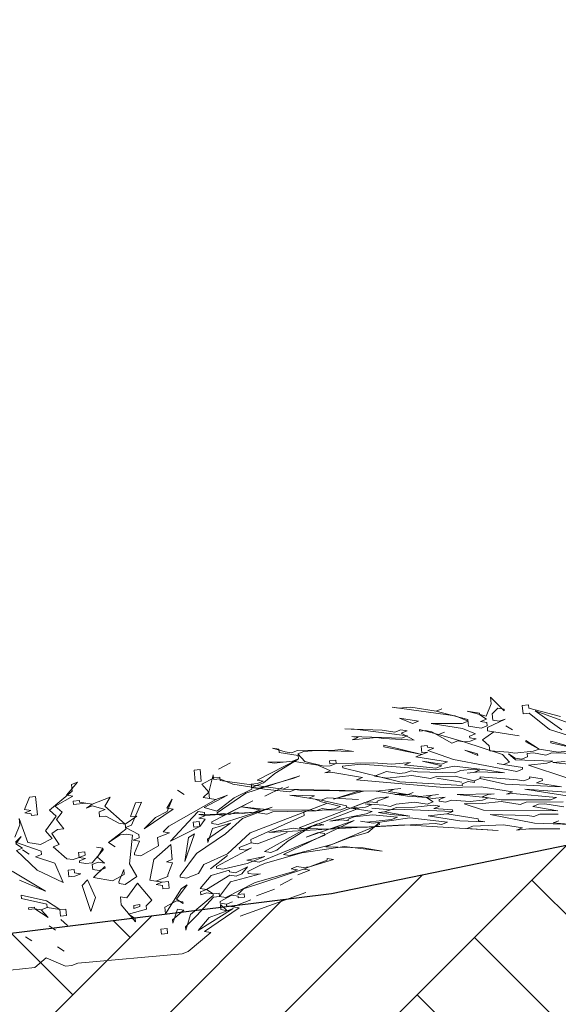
# Model space of a CAD drawing. Header units: millimetres. Extents: x 208545 to 5957542, y -593447 to 257160.
# Tile 12 of 60: x 5930373 to 5931235, y -589835 to -588257. Entities that reach past the tile are written whole.
import ezdxf

# ---------------------------------------------------------------- set-up
doc = ezdxf.new("R2010")
doc.units = ezdxf.units.MM
doc.header["$MEASUREMENT"] = 0
for name, color, linetype, lineweight in [('Opisy - Etykiety_Nr_pióra__1', 7, 'Continuous', 13), ('Sytuacja - Teren_Nr_pióra__1', 7, 'Continuous', 13), ('Sytuacja - Teren_Nr_pióra__21', 7, 'Continuous', 25), ('Wnętrze - Umeblowanie_Nr_pióra__2', 8, 'Continuous', 13)]:
    doc.layers.add(name, color=color, linetype=linetype, lineweight=lineweight)
doc.layers.add('Wnętrze - Umeblowanie', color=7, linetype='Continuous')
doc.dimstyles.new('STYL_AUTOMATYCZNY__3', dxfattribs={"dimtxt": 0.18, "dimasz": 364.8, "dimexe": 0.18, "dimexo": 0.0625, "dimgap": 0, "dimtad": 0, "dimtih": 1, "dimtoh": 1, "dimdec": 4, "dimzin": 0, "dimdsep": 46, "dimcen": 0.09, "dimadec": 0, "dimazin": 0, "dimtfac": 1, "dimtdec": 4, "dimtmove": 0, "dimatfit": 3, "dimldrblk": 'ARROWHEAD_11', "dimfxl": 1, "dimtolj": 1, "dimtzin": 0, "dimarcsym": 0})

# ---------------------------------------------------------------- blocks, each defined once
blk = doc.blocks.new('Krzewy 27[3]_4', base_point=(5930302.9, -589788))
at = {"layer": 'Wnętrze - Umeblowanie_Nr_pióra__2', "color": 8, "linetype": 'Continuous', "lineweight": 13}
for p, q in [((5930752.6, -589475.6), (5930818.6, -589441.9)), ((5930818.6, -589441.9), (5930781.3, -589464.6)), ((5930651.7, -589459.2), (5930661.5, -589458.2)), ((5930661.5, -589458.2), (5930663.4, -589476.8)), ((5930710, -589447.8), (5930691.2, -589457.8)), ((5930691.2, -589457.8), (5930710, -589447.8)), ((5930653.6, -589477.8), (5930651.7, -589459.2)), ((5930664, -589482.1), (5930682.8, -589472.1)), ((5930682.2, -589466.8), (5930675.2, -589494.4)), ((5930682.8, -589472.1), (5930682.2, -589466.8)), ((5930821.4, -589468.4), (5930734.9, -589496.2)), ((5930754, -589488.9), (5930811.8, -589472.1)), ((5930781.3, -589464.6), (5930763, -589479.9)), ((5930811.8, -589472.1), (5930821.4, -589468.4)), ((5930465.1, -589478.6), (5930447.4, -589499.3)), ((5930455.5, -589482.3), (5930465.1, -589478.6)), ((5930456.6, -589492.9), (5930455.5, -589482.3)), ((5930663.4, -589476.8), (5930653.6, -589477.8)), ((5930675.2, -589494.4), (5930664, -589482.1)), ((5930715.8, -589503.6), (5930744.2, -589489.9)), ((5930743.4, -589481.9), (5930753.2, -589480.9)), ((5930744.2, -589489.9), (5930743.4, -589481.9)), ((5930763, -589479.9), (5930743.9, -589487.2)), ((5930743.9, -589487.2), (5930754, -589488.9)), ((5930762.7, -589477.2), (5930752.6, -589475.6)), ((5930753.2, -589480.9), (5930762.7, -589477.2)), ((5930793.6, -589487.4), (5930765.2, -589501.1)), ((5930765.2, -589501.1), (5930793.6, -589487.4)), ((5930380.3, -589522.3), (5930388.2, -589502.7)), ((5930388.2, -589502.7), (5930398, -589501.7)), ((5930398, -589501.7), (5930401, -589530.9)), ((5930420.1, -589523.6), (5930456.6, -589492.9)), ((5930457.5, -589500.9), (5930429.4, -589517.2)), ((5930447.4, -589499.3), (5930457.5, -589500.9)), ((5930488.6, -589513.8), (5930517.2, -589502.7)), ((5930517.2, -589502.7), (5930508.8, -589517)), ((5930616.8, -589505.8), (5930608.4, -589520.1)), ((5930608.9, -589525.4), (5930616.8, -589505.8)), ((5930625.2, -589491.5), (5930635.9, -589498.5)), ((5930635.9, -589498.5), (5930625.2, -589491.5)), ((5930666.2, -589503.4), (5930675.2, -589494.4)), ((5930686.4, -589506.6), (5930666.2, -589503.4)), ((5930705.5, -589499.3), (5930667.8, -589519.3)), ((5930675.2, -589494.4), (5930676.3, -589505)), ((5930676.3, -589505), (5930686.4, -589506.6)), ((5930686.4, -589506.6), (5930705.5, -589499.3)), ((5930688.3, -589525.2), (5930715.8, -589503.6)), ((5930734.9, -589496.2), (5930688.6, -589527.9)), ((5930820.1, -589551.8), (5930944.2, -589504)), ((5930923.2, -589492.8), (5930874.9, -589505.8)), ((5930874.9, -589505.8), (5930913.4, -589493.8)), ((5930913.4, -589493.8), (5930923.2, -589492.8)), ((5930944.2, -589504), (5930963.9, -589502)), ((5930963.9, -589502), (5930944.8, -589509.3)), ((5930973.4, -589498.3), (5930983.2, -589497.3)), ((5930993.3, -589498.9), (5930973.4, -589498.3)), ((5930983.2, -589497.3), (5930993.3, -589498.9)), ((5930993.3, -589498.9), (5931002.9, -589495.2)), ((5931002.9, -589495.2), (5930993.3, -589498.9)), ((5930429.4, -589517.2), (5930440.3, -589526.8)), ((5930458.3, -589508.9), (5930468.1, -589507.8)), ((5930458.8, -589514.2), (5930458.3, -589508.9)), ((5930478.5, -589512.1), (5930458.8, -589514.2)), ((5930468.1, -589507.8), (5930468.4, -589510.5)), ((5930468.4, -589510.5), (5930488.6, -589513.8)), ((5930488.6, -589513.8), (5930478.5, -589512.1)), ((5930479.3, -589520.1), (5930488.6, -589513.8)), ((5930488.8, -589516.4), (5930479.3, -589520.1)), ((5930509.3, -589522.3), (5930488.8, -589516.4)), ((5930508.8, -589517), (5930541.5, -589545.8)), ((5930550.2, -589533.9), (5930557.8, -589511.7)), ((5930567.7, -589510.9), (5930551.6, -589547.5)), ((5930557.8, -589511.7), (5930567.7, -589510.9)), ((5930618.5, -589521.7), (5930572.1, -589553.4)), ((5930608.4, -589520.1), (5930618.5, -589521.7)), ((5930611.4, -589549.3), (5930686.4, -589506.6)), ((5930667.8, -589519.3), (5930688.3, -589525.2)), ((5930746.1, -589508.5), (5930680.1, -589542.2)), ((5930690.5, -589546.5), (5930777, -589518.7)), ((5930699, -589532.2), (5930746.1, -589508.5)), ((5930777, -589518.7), (5930729.2, -589537.1)), ((5930741.6, -589559.9), (5930865.6, -589512.2)), ((5930865.6, -589512.2), (5930827.5, -589526.9)), ((5930916.1, -589520.3), (5930839.8, -589549.7)), ((5930925.1, -589511.3), (5930906, -589518.7)), ((5930906, -589518.7), (5930916.1, -589520.3)), ((5930934.9, -589510.3), (5930925.1, -589511.3)), ((5930945, -589512), (5930934.9, -589510.3)), ((5930944.8, -589509.3), (5930945, -589512)), ((5930372.9, -589547.2), (5930371.8, -589536.6)), ((5930371.8, -589536.6), (5930385.8, -589575.4)), ((5930390.4, -589524), (5930380.3, -589522.3)), ((5930380.8, -589527.6), (5930390.4, -589524)), ((5930390.9, -589529.3), (5930380.8, -589527.6)), ((5930391.2, -589531.9), (5930390.9, -589529.3)), ((5930401, -589530.9), (5930391.2, -589531.9)), ((5930413.6, -589556.4), (5930431, -589533.2)), ((5930431, -589533.2), (5930420.1, -589523.6)), ((5930440.3, -589526.8), (5930431.6, -589538.5)), ((5930499.8, -589526), (5930509.3, -589522.3)), ((5930500.6, -589534), (5930499.8, -589526)), ((5930510.4, -589533), (5930500.6, -589534)), ((5930531.4, -589544.2), (5930510.4, -589533)), ((5930541.5, -589545.8), (5930560.1, -589533.2)), ((5930560.1, -589533.2), (5930550.2, -589533.9)), ((5930572.1, -589553.4), (5930590.1, -589535.4)), ((5930590.1, -589535.4), (5930608.9, -589525.4)), ((5930613.9, -589573.2), (5930649.6, -589534.6)), ((5930649.6, -589534.6), (5930658.6, -589525.6)), ((5930658.6, -589525.6), (5930668.7, -589527.3)), ((5930669.2, -589532.6), (5930659.7, -589536.2)), ((5930659.7, -589536.2), (5930669.8, -589537.9)), ((5930669.8, -589537.9), (5930661.1, -589549.5)), ((5930668.7, -589527.3), (5930669.2, -589532.6)), ((5930688.6, -589527.9), (5930688.9, -589530.5)), ((5930688.9, -589530.5), (5930699, -589532.2)), ((5930729.2, -589537.1), (5930702, -589561.4)), ((5930828, -589532.2), (5930742.7, -589570.6)), ((5930827.5, -589526.9), (5930828, -589532.2)), ((5930365, -589566.9), (5930372.9, -589547.2)), ((5930431.6, -589538.5), (5930443.1, -589553.4)), ((5930443.1, -589553.4), (5930433.2, -589554.4)), ((5930541.5, -589545.8), (5930531.4, -589544.2)), ((5930542.4, -589553.8), (5930541.5, -589545.8)), ((5930551.6, -589547.5), (5930542.1, -589551.1)), ((5930542.1, -589551.1), (5930563.1, -589562.4)), ((5930602.4, -589558.3), (5930611.4, -589549.3)), ((5930661.1, -589549.5), (5930613.9, -589573.2)), ((5930650.4, -589542.6), (5930660.2, -589541.6)), ((5930651.2, -589550.5), (5930650.4, -589542.6)), ((5930661.1, -589549.5), (5930651.2, -589550.5)), ((5930660.2, -589541.6), (5930661.1, -589549.5)), ((5930710.2, -589544.4), (5930673.1, -589569.7)), ((5930673.6, -589575.1), (5930681.2, -589552.8)), ((5930680.1, -589542.2), (5930680.4, -589544.8)), ((5930680.4, -589544.8), (5930690.5, -589546.5)), ((5930681.2, -589552.8), (5930710.2, -589544.4)), ((5930764.5, -589589.8), (5930830.2, -589553.4)), ((5930908.2, -589539.9), (5930794.8, -589594.7)), ((5930839.8, -589549.7), (5930802.4, -589572.4)), ((5930830.2, -589553.4), (5930820.1, -589551.8)), ((5930831.6, -589566.7), (5930908.2, -589539.9)), ((5930872.5, -589578.5), (5930948.6, -589546.5)), ((5930948.4, -589543.8), (5930930.1, -589559.1)), ((5930948.6, -589546.5), (5930948.4, -589543.8)), ((5930374.9, -589565.8), (5930365.9, -589574.8)), ((5930366.1, -589577.5), (5930374.9, -589565.8)), ((5930406, -589578.7), (5930424.8, -589568.7)), ((5930424.8, -589568.7), (5930413.6, -589556.4)), ((5930433.2, -589554.4), (5930424, -589560.7)), ((5930424, -589560.7), (5930435.7, -589578.3)), ((5930514.8, -589575.5), (5930542.4, -589553.8)), ((5930533.4, -589562.8), (5930514.8, -589575.5)), ((5930543.2, -589561.8), (5930533.4, -589562.8)), ((5930553.3, -589563.4), (5930543.2, -589561.8)), ((5930548.2, -589609.6), (5930553.3, -589563.4)), ((5930563.7, -589567.7), (5930554.1, -589571.4)), ((5930563.1, -589562.4), (5930563.7, -589567.7)), ((5930593.4, -589567.3), (5930612.5, -589559.9)), ((5930594.8, -589580.6), (5930593.4, -589567.3)), ((5930612.5, -589559.9), (5930602.4, -589558.3)), ((5930652.3, -589561.2), (5930637.1, -589605.7)), ((5930637.1, -589605.7), (5930643.1, -589567.5)), ((5930643.1, -589567.5), (5930652.3, -589561.2)), ((5930702, -589561.4), (5930655.6, -589593)), ((5930705.3, -589593.2), (5930741.6, -589559.9)), ((5930753.3, -589577.5), (5930801, -589559.1)), ((5930801, -589559.1), (5930753.3, -589577.5)), ((5930756.3, -589606.7), (5930861.1, -589563.6)), ((5930850.7, -589559.3), (5930831.6, -589566.7)), ((5930860.8, -589561), (5930850.7, -589559.3)), ((5930861.1, -589563.6), (5930860.8, -589561)), ((5930901.2, -589567.5), (5930863, -589582.2)), ((5930930.1, -589559.1), (5930901.2, -589567.5)), ((5930365.9, -589574.8), (5930407.1, -589589.3)), ((5930376.8, -589584.4), (5930366.1, -589577.5)), ((5930367.2, -589588.1), (5930376.8, -589584.4)), ((5930385.8, -589575.4), (5930406, -589578.7)), ((5930435.7, -589578.3), (5930426.2, -589582)), ((5930426.2, -589582), (5930448, -589601.2)), ((5930505.8, -589584.4), (5930495.7, -589582.8)), ((5930495.7, -589582.8), (5930505.8, -589584.4)), ((5930505.8, -589584.4), (5930497.4, -589598.7)), ((5930506.1, -589587.1), (5930505.8, -589584.4)), ((5930514.8, -589575.5), (5930525.5, -589582.4)), ((5930525.5, -589582.4), (5930514.8, -589575.5)), ((5930554.1, -589571.4), (5930564.2, -589573)), ((5930564.2, -589573), (5930556.3, -589592.6)), ((5930566.7, -589596.9), (5930594.8, -589580.6)), ((5930587.2, -589602.8), (5930614.4, -589578.5)), ((5930614.4, -589578.5), (5930616.9, -589602.4)), ((5930673.1, -589569.7), (5930673.6, -589575.1)), ((5930744, -589583.8), (5930687.6, -589613.9)), ((5930743.2, -589575.9), (5930724.1, -589583.2)), ((5930724.1, -589583.2), (5930724.4, -589585.9)), ((5930734.5, -589587.5), (5930744, -589583.8)), ((5930742.7, -589570.6), (5930743.2, -589575.9)), ((5930743.2, -589575.9), (5930753.3, -589577.5)), ((5930753.3, -589577.5), (5930743.2, -589575.9)), ((5930802.4, -589572.4), (5930784.1, -589587.7)), ((5930804.9, -589596.3), (5930872.5, -589578.5)), ((5930892.7, -589581.8), (5930824.3, -589591.6)), ((5930863, -589582.2), (5930922.7, -589584.1)), ((5930953, -589589), (5930892.7, -589581.8)), ((5930922.7, -589584.1), (5930953, -589589)), ((5930400.3, -589619.6), (5930367.2, -589588.1)), ((5930387.7, -589594), (5930377.1, -589587.1)), ((5930377.1, -589587.1), (5930387.7, -589594)), ((5930407.6, -589594.6), (5930398.1, -589598.3)), ((5930398.1, -589598.3), (5930428.9, -589608.5)), ((5930407.1, -589589.3), (5930407.6, -589594.6)), ((5930458.1, -589602.8), (5930467.7, -589599.1)), ((5930466.8, -589591.2), (5930476.7, -589590.2)), ((5930467.7, -589599.1), (5930466.8, -589591.2)), ((5930477.2, -589595.5), (5930467.7, -589599.1)), ((5930467.7, -589599.1), (5930477.8, -589600.8)), ((5930477.8, -589600.8), (5930468.2, -589604.5)), ((5930476.7, -589590.2), (5930477.2, -589595.5)), ((5930488.4, -589607.7), (5930506.1, -589587.1)), ((5930497.4, -589598.7), (5930508.3, -589608.3)), ((5930556.3, -589592.6), (5930556.6, -589595.3)), ((5930556.6, -589595.3), (5930566.7, -589596.9)), ((5930655.6, -589593), (5930629.5, -589628)), ((5930667.4, -589610.6), (5930705.3, -589593.2)), ((5930705.6, -589595.9), (5930678, -589617.5)), ((5930678, -589617.5), (5930705.6, -589595.9)), ((5930724.4, -589585.9), (5930734.5, -589587.5)), ((5930736.1, -589603.5), (5930765.3, -589597.7)), ((5930765.3, -589597.7), (5930746.2, -589605.1)), ((5930774.6, -589591.4), (5930764.5, -589589.8)), ((5930824.3, -589591.6), (5930766.4, -589608.4)), ((5930784.1, -589587.7), (5930774.6, -589591.4)), ((5930794.8, -589594.7), (5930804.9, -589596.3)), ((5930865.2, -589603.5), (5930864.9, -589600.8)), ((5930864.9, -589600.8), (5930875, -589602.4)), ((5930428.9, -589608.5), (5930442.1, -589639.4)), ((5930448, -589601.2), (5930458.1, -589602.8)), ((5930468.2, -589604.5), (5930468.5, -589607.1)), ((5930468.5, -589607.1), (5930478.6, -589608.7)), ((5930478.6, -589608.7), (5930488.4, -589607.7)), ((5930498.2, -589606.7), (5930488.7, -589610.4)), ((5930488.7, -589610.4), (5930489.5, -589618.3)), ((5930508.9, -589613.6), (5930490.9, -589631.6)), ((5930508.3, -589608.3), (5930498.2, -589606.7)), ((5930499.6, -589620), (5930509.2, -589616.3)), ((5930509.2, -589616.3), (5930508.9, -589613.6)), ((5930560.2, -589629.8), (5930548.2, -589609.6)), ((5930580.7, -589635.7), (5930587.2, -589602.8)), ((5930616.9, -589602.4), (5930607.4, -589606.1)), ((5930607.4, -589606.1), (5930617.5, -589607.7)), ((5930617.5, -589607.7), (5930609.6, -589627.3)), ((5930659, -589624.9), (5930667.4, -589610.6)), ((5930687.6, -589613.9), (5930687.9, -589616.5)), ((5930687.9, -589616.5), (5930698, -589618.2)), ((5930698, -589618.2), (5930736.7, -589608.8)), ((5930718.4, -589624.1), (5930737.3, -589614.1)), ((5930737.3, -589614.1), (5930728.5, -589625.7)), ((5930746.2, -589605.1), (5930736.1, -589603.5)), ((5930736.7, -589608.8), (5930746.2, -589605.1)), ((5930756.9, -589612), (5930738.1, -589622)), ((5930746.2, -589605.1), (5930756.3, -589606.7)), ((5930766.4, -589608.4), (5930756.9, -589612)), ((5930807.1, -589617.6), (5930816.6, -589613.9)), ((5930816.6, -589613.9), (5930826.7, -589615.5)), ((5930826.7, -589615.5), (5930836.6, -589614.5)), ((5930836.6, -589614.5), (5930827, -589618.2)), ((5930875, -589602.4), (5930836.6, -589614.5)), ((5930836.6, -589614.5), (5930865.2, -589603.5)), ((5930360.7, -589621), (5930413.7, -589653.1)), ((5930442.1, -589639.4), (5930400.3, -589619.6)), ((5930450, -589619.8), (5930459.8, -589618.8)), ((5930451.1, -589630.4), (5930450, -589619.8)), ((5930460.9, -589629.4), (5930451.1, -589630.4)), ((5930459.8, -589618.8), (5930460.3, -589624.1)), ((5930460.3, -589624.1), (5930470.4, -589625.7)), ((5930470.4, -589625.7), (5930460.9, -589629.4)), ((5930489.5, -589618.3), (5930499.6, -589620)), ((5930490.9, -589631.6), (5930521.2, -589636.5)), ((5930521.2, -589636.5), (5930540, -589626.5)), ((5930539.2, -589618.6), (5930531.3, -589638.2)), ((5930540, -589626.5), (5930539.2, -589618.6)), ((5930541.7, -589642.5), (5930560.2, -589629.8)), ((5930609.9, -589630), (5930590.8, -589637.4)), ((5930609.6, -589627.3), (5930609.9, -589630)), ((5930629.5, -589628), (5930629.8, -589630.6)), ((5930629.8, -589630.6), (5930639.9, -589632.3)), ((5930639.9, -589632.3), (5930659, -589624.9)), ((5930661.4, -589648.8), (5930679.2, -589628.2)), ((5930708.9, -589627.8), (5930671.5, -589650.4)), ((5930679.2, -589628.2), (5930708.1, -589619.8)), ((5930708.1, -589619.8), (5930708.3, -589622.5)), ((5930708.3, -589622.5), (5930718.4, -589624.1)), ((5930719, -589629.4), (5930708.9, -589627.8)), ((5930758.3, -589625.3), (5930710, -589638.4)), ((5930728.5, -589625.7), (5930719, -589629.4)), ((5930827, -589618.2), (5930731, -589649.6)), ((5930738.1, -589622), (5930738.4, -589624.7)), ((5930738.4, -589624.7), (5930748.5, -589626.3)), ((5930748.5, -589626.3), (5930758.3, -589625.3)), ((5930749.8, -589639.6), (5930807.7, -589622.9)), ((5930817.2, -589619.2), (5930807.1, -589617.6)), ((5930807.7, -589622.9), (5930817.2, -589619.2)), ((5930837.1, -589619.8), (5930818, -589627.2)), ((5930818, -589627.2), (5930837.1, -589619.8)), ((5930827, -589618.2), (5930837.1, -589619.8)), ((5930837.1, -589619.8), (5930827, -589618.2)), ((5930413.7, -589653.1), (5930372.2, -589635.9)), ((5930472.4, -589644.3), (5930481.3, -589635.3)), ((5930486.6, -589685.8), (5930472.4, -589644.3)), ((5930481.3, -589635.3), (5930494.2, -589663.5)), ((5930531.3, -589638.2), (5930531.6, -589640.8)), ((5930531.6, -589640.8), (5930541.7, -589642.5)), ((5930543.9, -589663.7), (5930561.3, -589640.4)), ((5930561.3, -589640.4), (5930584, -589667.6)), ((5930600.9, -589639), (5930580.7, -589635.7)), ((5930590.8, -589637.4), (5930600.9, -589639)), ((5930591.3, -589642.7), (5930600.9, -589639)), ((5930601.4, -589644.3), (5930591.3, -589642.7)), ((5930600.9, -589639), (5930610.7, -589638)), ((5930602, -589649.6), (5930601.4, -589644.3)), ((5930610.7, -589638), (5930611.8, -589648.6)), ((5930641, -589642.9), (5930623.5, -589666.2)), ((5930631.7, -589649.2), (5930641, -589642.9)), ((5930710, -589638.4), (5930692.6, -589661.7)), ((5930702.7, -589663.3), (5930749.8, -589639.6)), ((5930808.8, -589633.5), (5930789.9, -589643.5)), ((5930789.9, -589643.5), (5930808.8, -589633.5)), ((5930375.2, -589665.1), (5930374.7, -589659.8)), ((5930374.7, -589659.8), (5930415.4, -589669)), ((5930494.2, -589663.5), (5930486.6, -589685.8)), ((5930535.1, -589675.3), (5930533.8, -589662.1)), ((5930533.8, -589662.1), (5930543.9, -589663.7)), ((5930611.8, -589648.6), (5930602, -589649.6)), ((5930606.1, -589689.4), (5930631.7, -589649.2)), ((5930645.9, -589690.7), (5930682.5, -589660)), ((5930682.7, -589662.7), (5930656, -589692.3)), ((5930671.5, -589650.4), (5930661.4, -589648.8)), ((5930662, -589654.1), (5930671.5, -589650.4)), ((5930662.5, -589659.4), (5930662, -589654.1)), ((5930672.1, -589655.7), (5930662.5, -589659.4)), ((5930671.5, -589650.4), (5930682.2, -589657.4)), ((5930682.2, -589657.4), (5930672.1, -589655.7)), ((5930682.2, -589657.4), (5930692, -589656.4)), ((5930682.5, -589660), (5930682.2, -589657.4)), ((5930692.6, -589661.7), (5930682.7, -589662.7)), ((5930692, -589656.4), (5930692.6, -589661.7)), ((5930692.6, -589661.7), (5930702.7, -589663.3)), ((5930712.2, -589659.6), (5930693.4, -589669.6)), ((5930722.3, -589661.3), (5930712.2, -589659.6)), ((5930731, -589649.6), (5930722, -589658.6)), ((5930722, -589658.6), (5930731.8, -589657.6)), ((5930722.6, -589663.9), (5930722.3, -589661.3)), ((5930732.4, -589662.9), (5930722.6, -589663.9)), ((5930830.9, -589655.4), (5930725.6, -589693.1)), ((5930725.6, -589693.1), (5930830.9, -589655.4)), ((5930731.8, -589657.6), (5930732.4, -589662.9)), ((5930780.7, -589649.8), (5930752, -589660.9)), ((5930752, -589660.9), (5930780.7, -589649.8)), ((5930415.9, -589674.3), (5930375.2, -589665.1)), ((5930386.7, -589680), (5930396.5, -589679)), ((5930396.5, -589679), (5930396.8, -589681.7)), ((5930416.5, -589679.6), (5930406.9, -589683.3)), ((5930406.9, -589683.3), (5930416.5, -589679.6)), ((5930415.4, -589669), (5930436.7, -589682.9)), ((5930416.5, -589679.6), (5930415.9, -589674.3)), ((5930436.7, -589682.9), (5930416.5, -589679.6)), ((5930557.8, -589702.5), (5930535.1, -589675.3)), ((5930555.1, -589676), (5930564.9, -589674.9)), ((5930555.6, -589681.3), (5930555.1, -589676)), ((5930565.2, -589677.6), (5930555.6, -589681.3)), ((5930564.9, -589674.9), (5930565.2, -589677.6)), ((5930584, -589667.6), (5930575, -589676.6)), ((5930575, -589676.6), (5930575.5, -589681.9)), ((5930623.8, -589668.8), (5930605, -589678.8)), ((5930605, -589678.8), (5930606.1, -589689.4)), ((5930623.5, -589666.2), (5930634.2, -589673.1)), ((5930633.9, -589670.4), (5930623.8, -589668.8)), ((5930634.2, -589673.1), (5930633.9, -589670.4)), ((5930724.2, -589679.9), (5930668.6, -589717.8)), ((5930693.4, -589669.6), (5930693.7, -589672.3)), ((5930693.7, -589672.3), (5930703.8, -589673.9)), ((5930704.9, -589684.6), (5930693.9, -589674.9)), ((5930693.9, -589674.9), (5930694.8, -589682.9)), ((5930703.8, -589673.9), (5930713.3, -589670.3)), ((5930713.3, -589670.3), (5930703.8, -589673.9)), ((5930703.8, -589673.9), (5930704, -589676.6)), ((5930704, -589676.6), (5930714.1, -589678.2)), ((5930714.1, -589678.2), (5930742.8, -589667.2)), ((5930742.8, -589667.2), (5930714.1, -589678.2)), ((5930714.1, -589678.2), (5930724.2, -589679.9)), ((5930387, -589682.7), (5930386.7, -589680)), ((5930396.8, -589681.7), (5930387, -589682.7)), ((5930418.1, -589695.6), (5930396.8, -589681.7)), ((5930396.8, -589681.7), (5930406.9, -589683.3)), ((5930406.9, -589683.3), (5930418.1, -589695.6)), ((5930436.7, -589682.9), (5930446.5, -589681.9)), ((5930437.8, -589693.5), (5930436.7, -589682.9)), ((5930447.6, -589692.5), (5930437.8, -589693.5)), ((5930446.5, -589681.9), (5930447.6, -589692.5)), ((5930575.5, -589681.9), (5930546.6, -589690.3)), ((5930546.6, -589690.3), (5930557.3, -589697.2)), ((5930635.3, -589683.7), (5930617, -589699)), ((5930617.6, -589704.4), (5930625.2, -589682.1)), ((5930625.2, -589682.1), (5930635.3, -589683.7)), ((5930656, -589692.3), (5930638, -589710.3)), ((5930638.6, -589715.6), (5930645.9, -589690.7)), ((5930714.4, -589680.9), (5930658.5, -589716.2)), ((5930658.5, -589716.2), (5930676.2, -589695.6)), ((5930676.2, -589695.6), (5930704.9, -589684.6)), ((5930694.8, -589682.9), (5930704.9, -589684.6)), ((5930704.9, -589684.6), (5930714.4, -589680.9)), ((5930419.5, -589708.8), (5930430.1, -589715.8)), ((5930430.1, -589715.8), (5930419.5, -589708.8)), ((5930438.3, -589698.8), (5930449.2, -589708.4)), ((5930449.2, -589708.4), (5930438.3, -589698.8)), ((5930557.3, -589697.2), (5930557.8, -589702.5)), ((5930617, -589699), (5930617.6, -589704.4)), ((5930638, -589710.3), (5930638.6, -589715.6)), ((5930392.2, -589733.1), (5930381.6, -589726.2)), ((5930381.6, -589726.2), (5930392.2, -589733.1)), ((5930598.8, -589714.4), (5930608.6, -589713.3)), ((5930599.6, -589722.3), (5930598.8, -589714.4)), ((5930609.4, -589721.3), (5930599.6, -589722.3)), ((5930608.6, -589713.3), (5930609.4, -589721.3)), ((5930678.7, -589719.5), (5930642.2, -589750.1)), ((5930668.6, -589717.8), (5930678.7, -589719.5)), ((5930432.9, -589742.3), (5930443.6, -589749.3)), ((5930443.6, -589749.3), (5930432.9, -589742.3)), ((5930632.6, -589753.8), (5930465.4, -589768.5)), ((5930642.2, -589750.1), (5930632.6, -589753.8)), ((5930414.9, -589760.3), (5930396.7, -589775.6)), ((5930446, -589773.2), (5930414.9, -589760.3)), ((5930455.9, -589772.2), (5930446, -589773.2)), ((5930465.4, -589768.5), (5930455.9, -589772.2)), ((5930396.7, -589775.6), (5930357.4, -589779.7))]:
    blk.add_line(p, q, dxfattribs=at)
blk = doc.blocks.new('Krzewy 27[5]_4', base_point=(5931367.1, -589612.5))
at = {"layer": 'Wnętrze - Umeblowanie_Nr_pióra__2', "color": 8, "linetype": 'Continuous', "lineweight": 13}
for p, q in [((5931127.4, -589352.9), (5931126.3, -589342.3)), ((5931126.3, -589342.3), (5931148.4, -589364.2)), ((5931069.9, -589372.3), (5930969.2, -589358.7)), ((5930969.2, -589358.7), (5930979.3, -589360.3)), ((5930979.3, -589360.3), (5930998.9, -589358.2)), ((5930998.9, -589358.2), (5931039.3, -589364.8)), ((5931039.3, -589364.8), (5931048.8, -589361.1)), ((5931048.8, -589361.1), (5931039.3, -589364.8)), ((5931119.5, -589372.6), (5931127.4, -589352.9)), ((5931138.1, -589359.9), (5931129.1, -589368.9)), ((5931148.2, -589361.5), (5931138.1, -589359.9)), ((5931148.4, -589364.2), (5931148.2, -589361.5)), ((5931177.4, -589355.8), (5931187.2, -589354.8)), ((5931178.7, -589369.1), (5931177.4, -589355.8)), ((5931187.2, -589354.8), (5931187.7, -589360.1)), ((5931187.7, -589360.1), (5931238.8, -589373.6)), ((5931241, -589394.8), (5931198.1, -589364.4)), ((5931198.1, -589364.4), (5931301.3, -589402)), ((5931001.7, -589384.8), (5930980.9, -589376.2)), ((5930980.9, -589376.2), (5931011.2, -589381.1)), ((5931039.3, -589364.8), (5931090.3, -589378.3)), ((5931090.6, -589380.9), (5931069.9, -589372.3)), ((5931109.2, -589368.3), (5931089, -589365)), ((5931089, -589365), (5931119.5, -589372.6)), ((5931090.3, -589378.3), (5931091.4, -589388.9)), ((5931109.4, -589370.9), (5931109.2, -589368.3)), ((5931120.1, -589377.9), (5931109.4, -589370.9)), ((5931110.5, -589381.5), (5931120.1, -589377.9)), ((5931149.8, -589377.5), (5931121.5, -589391.1)), ((5931129.1, -589368.9), (5931130.2, -589379.5)), ((5931130.2, -589379.5), (5931140.3, -589381.1)), ((5931140.3, -589381.1), (5931149.8, -589377.5)), ((5931188.6, -589368.1), (5931178.7, -589369.1)), ((5931221.1, -589394.2), (5931188.6, -589368.1)), ((5930913.3, -589394), (5930893.4, -589393.4)), ((5930893.4, -589393.4), (5930953.1, -589395.2)), ((5930993.8, -589404.4), (5930913.3, -589394)), ((5930953.1, -589395.2), (5930973.3, -589398.5)), ((5930973.3, -589398.5), (5930982.9, -589394.8)), ((5930982.9, -589394.8), (5930993, -589396.4)), ((5931011.2, -589381.1), (5931001.7, -589384.8)), ((5931012.9, -589397.1), (5931012.6, -589394.4)), ((5931012.6, -589394.4), (5931043.2, -589402)), ((5931081.9, -589392.6), (5931031.4, -589384.4)), ((5931031.4, -589384.4), (5931081.1, -589384.6)), ((5931081.1, -589384.6), (5931090.6, -589380.9)), ((5931102.6, -589401.2), (5931081.9, -589392.6)), ((5931091.4, -589388.9), (5931111.6, -589392.2)), ((5931120.6, -589383.2), (5931110.5, -589381.5)), ((5931111.6, -589392.2), (5931121.2, -589388.5)), ((5931121.2, -589388.5), (5931120.6, -589383.2)), ((5931121.5, -589391.1), (5931122, -589396.5)), ((5931150.9, -589388.1), (5931161.6, -589395)), ((5931161.6, -589395), (5931150.9, -589388.1)), ((5931272.4, -589410.4), (5931221.1, -589394.2)), ((5930914.7, -589407.3), (5930904.6, -589405.6)), ((5930904.6, -589405.6), (5930984.2, -589408.1)), ((5930944.4, -589406.9), (5930905.1, -589410.9)), ((5930905.1, -589410.9), (5930914.7, -589407.3)), ((5930954.5, -589408.5), (5930944.4, -589406.9)), ((5931004.4, -589411.4), (5930954.5, -589408.5)), ((5930993, -589396.4), (5930983.4, -589400.1)), ((5930983.4, -589400.1), (5931004.4, -589411.4)), ((5930984.2, -589408.1), (5930993.8, -589404.4)), ((5931022.7, -589396), (5931012.9, -589397.1)), ((5931032.8, -589397.7), (5931022.7, -589396)), ((5931064.5, -589415.9), (5931032.8, -589397.7)), ((5931043.2, -589402), (5931052.7, -589398.3)), ((5931052.7, -589398.3), (5931043.2, -589402)), ((5931043.2, -589402), (5931084.1, -589413.8)), ((5931093.1, -589404.8), (5931102.6, -589401.2)), ((5931093.4, -589407.5), (5931093.1, -589404.8)), ((5931103.5, -589409.1), (5931093.4, -589407.5)), ((5931093.9, -589412.8), (5931103.5, -589409.1)), ((5931132.1, -589398.1), (5931113.6, -589410.8)), ((5931113.6, -589410.8), (5931124.5, -589420.4)), ((5931122, -589396.5), (5931172.5, -589404.6)), ((5931172.5, -589404.6), (5931132.1, -589398.1)), ((5931183.4, -589414.2), (5931183.1, -589411.6)), ((5931183.1, -589411.6), (5931204.4, -589425.5)), ((5930787.5, -589425.8), (5930777.4, -589424.2)), ((5930777.4, -589424.2), (5930797.9, -589430.1)), ((5930788.1, -589431.2), (5930787.5, -589425.8)), ((5930817.6, -589428.1), (5930877, -589427.3)), ((5930877, -589427.3), (5930886.9, -589426.3)), ((5930886.9, -589426.3), (5930907, -589429.5)), ((5930955.9, -589421.8), (5930955.6, -589419.1)), ((5930955.6, -589419.1), (5931016.7, -589434.2)), ((5931016.7, -589434.2), (5930955.9, -589421.8)), ((5931015.4, -589421), (5931025.2, -589419.9)), ((5931016.5, -589431.6), (5931015.4, -589421)), ((5931025.2, -589419.9), (5931025.5, -589422.6)), ((5931025.5, -589422.6), (5931035.6, -589424.2)), ((5931035.6, -589424.2), (5931026, -589427.9)), ((5931074, -589412.2), (5931064.5, -589415.9)), ((5931084.1, -589413.8), (5931074, -589412.2)), ((5931084.1, -589413.8), (5931093.9, -589412.8)), ((5931145.8, -589434.2), (5931084.1, -589413.8)), ((5931106.2, -589435.7), (5931085.5, -589427.1)), ((5931085.5, -589427.1), (5931106, -589433)), ((5931124.5, -589420.4), (5931125.3, -589428.3)), ((5931204.4, -589425.5), (5931183.4, -589414.2)), ((5931194.9, -589429.1), (5931204.4, -589425.5)), ((5931204.4, -589425.5), (5931234.7, -589430.4)), ((5931223.3, -589415.5), (5931223, -589412.8)), ((5931223, -589412.8), (5931284.4, -589430.6)), ((5931263.9, -589424.7), (5931223.3, -589415.5)), ((5930818.4, -589436.1), (5930788.1, -589431.2)), ((5930797.9, -589430.1), (5930808, -589431.8)), ((5930808, -589431.8), (5930817.6, -589428.1)), ((5930809.4, -589445), (5930818.9, -589441.4)), ((5930827.7, -589429.7), (5930818.1, -589433.4)), ((5930818.1, -589433.4), (5930829.3, -589445.7)), ((5930818.9, -589441.4), (5930818.4, -589436.1)), ((5930847.3, -589427.7), (5930827.7, -589429.7)), ((5930907, -589429.5), (5930847.3, -589427.7)), ((5930868.9, -589444.2), (5930878.7, -589443.2)), ((5930878.7, -589443.2), (5930879.2, -589448.5)), ((5931007.2, -589437.9), (5931016.7, -589434.2)), ((5931057.7, -589446.1), (5931007.2, -589437.9)), ((5931026.3, -589430.6), (5931016.5, -589431.6)), ((5931016.7, -589434.2), (5931026.3, -589430.6)), ((5931026, -589427.9), (5931067.2, -589442.4)), ((5931067.2, -589442.4), (5931168.5, -589461.4)), ((5931106, -589433), (5931106.2, -589435.7)), ((5931125.3, -589428.3), (5931155.3, -589430.6)), ((5931157, -589446.5), (5931145.8, -589434.2)), ((5931155.3, -589430.6), (5931165.4, -589432.2)), ((5931166.5, -589442.8), (5931155.6, -589433.2)), ((5931155.6, -589433.2), (5931166.3, -589440.2)), ((5931165.4, -589432.2), (5931194.9, -589429.1)), ((5931166.3, -589440.2), (5931176.4, -589441.8)), ((5931226.3, -589444.7), (5931166.5, -589442.8)), ((5931176.4, -589441.8), (5931185.9, -589438.1)), ((5931185.4, -589432.8), (5931195.2, -589431.8)), ((5931185.9, -589438.1), (5931185.4, -589432.8)), ((5931195.2, -589431.8), (5931215.4, -589435.1)), ((5931215.4, -589435.1), (5931224.9, -589431.4)), ((5931224.9, -589431.4), (5931264.8, -589432.6)), ((5931234.7, -589430.4), (5931254.4, -589428.3)), ((5930769.8, -589446.5), (5930799.6, -589446.1)), ((5930779.9, -589448.1), (5930769.8, -589446.5)), ((5930809.4, -589445), (5930779.9, -589448.1)), ((5930799.6, -589446.1), (5930809.4, -589445)), ((5930849.8, -589451.6), (5930809.4, -589445)), ((5930829.3, -589445.7), (5930859.9, -589453.2)), ((5930870.5, -589460.2), (5930849.8, -589451.6)), ((5930859.9, -589453.2), (5930869.7, -589452.2)), ((5930869.4, -589449.5), (5930868.9, -589444.2)), ((5930879.2, -589448.5), (5930869.4, -589449.5)), ((5930869.7, -589452.2), (5930879.2, -589448.5)), ((5930879.2, -589448.5), (5930938.7, -589447.7)), ((5930889.6, -589452.8), (5930919.1, -589449.8)), ((5930889.9, -589455.5), (5930889.6, -589452.8)), ((5930981.6, -589478.2), (5930889.9, -589455.5)), ((5930919.1, -589449.8), (5931039.1, -589458.8)), ((5930938.7, -589447.7), (5930968.7, -589450)), ((5930968.7, -589450), (5930998.2, -589446.9)), ((5930998.2, -589446.9), (5930988.7, -589450.6)), ((5930988.7, -589450.6), (5931038.9, -589456.1)), ((5931048.4, -589452.4), (5931017.8, -589444.9)), ((5931017.8, -589444.9), (5931048.1, -589449.8)), ((5931038.9, -589456.1), (5931048.4, -589452.4)), ((5931039.1, -589458.8), (5931068.3, -589453)), ((5931048.1, -589449.8), (5931057.7, -589446.1)), ((5931068.3, -589453), (5931118.5, -589458.6)), ((5931098.6, -589457.9), (5931079, -589460)), ((5931108.7, -589459.6), (5931098.6, -589457.9)), ((5931118.5, -589458.6), (5931148.8, -589463.5)), ((5931177.7, -589455.1), (5931137.4, -589448.5)), ((5931137.4, -589448.5), (5931147.4, -589450.2)), ((5931147.4, -589450.2), (5931157, -589446.5)), ((5931168.5, -589461.4), (5931178, -589457.7)), ((5931178, -589457.7), (5931177.7, -589455.1)), ((5931187.3, -589451.4), (5931216.7, -589448.4)), ((5931249, -589471.8), (5931187.3, -589451.4)), ((5931216.7, -589448.4), (5931226.3, -589444.7)), ((5931226.6, -589447.3), (5931246.2, -589445.3)), ((5931266.7, -589451.2), (5931226.6, -589447.3)), ((5930683.1, -589471.6), (5930692.9, -589470.6)), ((5930683.4, -589474.2), (5930683.1, -589471.6)), ((5930693.2, -589473.2), (5930683.4, -589474.2)), ((5930692.9, -589470.6), (5930693.5, -589475.9)), ((5930713.9, -589481.8), (5930693.2, -589473.2)), ((5930861, -589463.8), (5930870.5, -589460.2)), ((5930870.8, -589462.8), (5930861, -589463.8)), ((5930921.3, -589471), (5930870.8, -589462.8)), ((5930911.7, -589474.7), (5930921.3, -589471)), ((5931052, -589486.9), (5930911.7, -589474.7)), ((5930960, -589461.6), (5930940.9, -589469)), ((5930940.9, -589469), (5930961.1, -589472.2)), ((5930980.2, -589464.9), (5930960, -589461.6)), ((5930961.1, -589472.2), (5931000.4, -589468.1)), ((5930990, -589463.9), (5930980.2, -589464.9)), ((5930999.6, -589460.2), (5930990, -589463.9)), ((5931009.7, -589461.8), (5930999.6, -589460.2)), ((5931000.4, -589468.1), (5931030.7, -589473)), ((5931069.4, -589463.7), (5931009.7, -589461.8)), ((5931030.7, -589473), (5931040.2, -589469.4)), ((5931040.2, -589469.4), (5931070, -589469)), ((5931040.5, -589472), (5931080.9, -589478.6)), ((5931080.9, -589478.6), (5931040.5, -589472)), ((5931079, -589460), (5931069.4, -589463.7)), ((5931070, -589469), (5931100.5, -589476.5)), ((5931109, -589462.2), (5931089.3, -589464.3)), ((5931089.3, -589464.3), (5931099.2, -589463.3)), ((5931099.2, -589463.3), (5931108.7, -589459.6)), ((5931100.5, -589476.5), (5931110.1, -589472.9)), ((5931110.1, -589472.9), (5931100.5, -589476.5)), ((5931148.8, -589463.5), (5931109, -589462.2)), ((5931110.1, -589472.9), (5931109.8, -589470.2)), ((5931109.8, -589470.2), (5931169.8, -589474.7)), ((5931150.8, -589482), (5931110.1, -589472.9)), ((5931169.8, -589474.7), (5931179.9, -589476.3)), ((5931179.9, -589476.3), (5931189.5, -589472.7)), ((5931189.5, -589472.7), (5931189.2, -589470)), ((5931189.2, -589470), (5931209.4, -589473.3)), ((5931209.4, -589473.3), (5931209.7, -589475.9)), ((5930693.5, -589475.9), (5930794.2, -589489.6)), ((5930764.4, -589490), (5930713.9, -589481.8)), ((5930804.5, -589493.9), (5930764.4, -589490)), ((5930794.2, -589489.6), (5930803.7, -589485.9)), ((5930803.7, -589485.9), (5930794.2, -589489.6)), ((5930794.2, -589489.6), (5930943.4, -589492.9)), ((5930814.1, -589490.2), (5930804.5, -589493.9)), ((5930824.2, -589491.8), (5930814.1, -589490.2)), ((5930943.4, -589492.9), (5930982.7, -589488.8)), ((5930972.9, -589489.8), (5930963.3, -589493.5)), ((5930982.7, -589488.8), (5930972.9, -589489.8)), ((5931081.5, -589483.9), (5930981.6, -589478.2)), ((5931111.5, -589486.1), (5931052, -589486.9)), ((5931090.7, -589477.5), (5931081.2, -589481.2)), ((5931081.2, -589481.2), (5931081.5, -589483.9)), ((5931100.8, -589479.2), (5931090.7, -589477.5)), ((5931100.5, -589476.5), (5931100.8, -589479.2)), ((5931162, -589494.3), (5931111.5, -589486.1)), ((5931240.5, -589486.1), (5931150.8, -589482)), ((5931211.6, -589494.5), (5931181.3, -589489.6)), ((5931181.3, -589489.6), (5931271.4, -589496.4)), ((5931209.7, -589475.9), (5931200.1, -589479.6)), ((5931200.1, -589479.6), (5931240.5, -589486.1)), ((5930845.5, -589505.7), (5930805.1, -589499.2)), ((5930805.1, -589499.2), (5930844.9, -589500.4)), ((5930943.4, -589492.9), (5930824.2, -589491.8)), ((5930844.9, -589500.4), (5930835.4, -589504.1)), ((5930835.4, -589504.1), (5930855.6, -589507.4)), ((5930855.8, -589510), (5930845.5, -589505.7)), ((5930855.6, -589507.4), (5930865.1, -589503.7)), ((5930865.1, -589503.7), (5930855.6, -589507.4)), ((5930865.1, -589503.7), (5930915, -589506.5)), ((5930915, -589506.5), (5930865.1, -589503.7)), ((5930993.9, -589501), (5930943.4, -589492.9)), ((5930963.3, -589493.5), (5931013.8, -589501.6)), ((5931023.9, -589503.3), (5930993.9, -589501)), ((5931013.8, -589501.6), (5931043.3, -589498.6)), ((5931033.5, -589499.6), (5931023.9, -589503.3)), ((5931034.6, -589510.2), (5931023.9, -589503.3)), ((5931023.9, -589503.3), (5931034, -589504.9)), ((5931043.3, -589498.6), (5931033.5, -589499.6)), ((5931034, -589504.9), (5931053.7, -589502.9)), ((5931053.7, -589502.9), (5931044.1, -589506.6)), ((5931073, -589498.2), (5931132.5, -589497.4)), ((5931123.2, -589503.7), (5931073, -589498.2)), ((5931122.7, -589498.4), (5931113.1, -589502.1)), ((5931113.1, -589502.1), (5931143.4, -589507)), ((5931113.7, -589507.4), (5931123.2, -589503.7)), ((5931132.5, -589497.4), (5931122.7, -589498.4)), ((5931152.4, -589498), (5931162, -589494.3)), ((5931162.2, -589497), (5931152.4, -589498)), ((5931232.4, -589503.1), (5931162.2, -589497)), ((5931353, -589517.4), (5931211.6, -589494.5)), ((5931222.8, -589506.8), (5931232.4, -589503.1)), ((5930757.9, -589522.9), (5930727.6, -589518)), ((5930727.6, -589518), (5930777.8, -589523.5)), ((5930847.4, -589524.3), (5930857, -589520.6)), ((5930855.6, -589507.4), (5930896.2, -589516.5)), ((5930886.4, -589517.6), (5930855.8, -589510)), ((5930857, -589520.6), (5930867, -589522.3)), ((5930867, -589522.3), (5930876.9, -589521.2)), ((5930876.9, -589521.2), (5930886.4, -589517.6)), ((5930896.5, -589519.2), (5930887, -589522.9)), ((5930896.2, -589516.5), (5930896.5, -589519.2)), ((5930936.9, -589525.7), (5930896.5, -589519.2)), ((5930896.5, -589519.2), (5930906.6, -589520.8)), ((5930906.6, -589520.8), (5930926.3, -589518.8)), ((5930935.8, -589515.1), (5930925.7, -589513.5)), ((5930925.7, -589513.5), (5930955.7, -589515.7)), ((5930926.3, -589518.8), (5930935.8, -589515.1)), ((5930966.4, -589522.7), (5930936.3, -589520.4)), ((5930936.3, -589520.4), (5930966.4, -589522.7)), ((5930955.7, -589515.7), (5930965.8, -589517.4)), ((5930965.8, -589517.4), (5930975.4, -589513.7)), ((5930966.4, -589522.7), (5930975.9, -589519)), ((5930976.2, -589521.7), (5930966.4, -589522.7)), ((5930975.4, -589513.7), (5931004.8, -589510.6)), ((5930975.9, -589519), (5931005.6, -589518.6)), ((5931066, -589525.8), (5930976.2, -589521.7)), ((5931004.8, -589510.6), (5931025, -589513.9)), ((5931005.6, -589518.6), (5931035.1, -589515.5)), ((5931025, -589513.9), (5931034.6, -589510.2)), ((5931035.1, -589515.5), (5931045.2, -589517.2)), ((5931045.2, -589517.2), (5931035.7, -589520.8)), ((5931035.7, -589520.8), (5931065.7, -589523.1)), ((5931044.1, -589506.6), (5931044.4, -589509.2)), ((5931044.4, -589509.2), (5931054.5, -589510.8)), ((5931054.5, -589510.8), (5931064, -589507.2)), ((5931064, -589507.2), (5931094, -589509.4)), ((5931084.5, -589513.1), (5931114.2, -589512.7)), ((5931115.3, -589523.3), (5931084.5, -589513.1)), ((5931094, -589509.4), (5931113.7, -589507.4)), ((5931114.2, -589512.7), (5931143.7, -589509.6)), ((5931143.4, -589507), (5931222.8, -589506.8)), ((5931143.7, -589509.6), (5931174, -589514.5)), ((5931174, -589514.5), (5931183.5, -589510.9)), ((5931183.5, -589510.9), (5931243, -589510)), ((5931203.7, -589514.1), (5931194.2, -589517.8)), ((5931194.2, -589517.8), (5931234.6, -589524.3)), ((5931213.5, -589513.1), (5931203.7, -589514.1)), ((5931243.8, -589518), (5931213.5, -589513.1)), ((5930659.4, -589530.4), (5930689.2, -589530)), ((5930669.5, -589532), (5930659.4, -589530.4)), ((5930748.4, -589526.5), (5930669.5, -589532)), ((5930689.2, -589530), (5930699, -589529)), ((5930699, -589529), (5930709.1, -589530.6)), ((5930709.1, -589530.6), (5930718.6, -589526.9)), ((5930718.6, -589526.9), (5930728.7, -589528.6)), ((5930728.7, -589528.6), (5930748.4, -589526.5)), ((5930748.4, -589526.5), (5930757.9, -589522.9)), ((5930768.6, -589529.8), (5930748.4, -589526.5)), ((5930778.1, -589526.1), (5930768.6, -589529.8)), ((5930777.8, -589523.5), (5930837.3, -589522.7)), ((5930847.4, -589524.3), (5930778.1, -589526.1)), ((5930837.3, -589522.7), (5930847.4, -589524.3)), ((5930857.2, -589523.3), (5930847.4, -589524.3)), ((5930887, -589522.9), (5930857.2, -589523.3)), ((5930869, -589540.9), (5930927.4, -589529.4)), ((5930908, -589534.1), (5930898.4, -589537.8)), ((5930898.4, -589537.8), (5930898.7, -589540.4)), ((5930937.5, -589531.1), (5930908, -589534.1)), ((5930927.4, -589529.4), (5930936.9, -589525.7)), ((5930977.6, -589534.9), (5930937.5, -589531.1)), ((5930997.5, -589535.6), (5930938.8, -589544.3)), ((5930947, -589527.4), (5930956.8, -589526.4)), ((5930967.2, -589530.6), (5930947, -589527.4)), ((5930966.4, -589522.7), (5930956.8, -589526.4)), ((5930956.8, -589526.4), (5930966.4, -589522.7)), ((5930956.8, -589526.4), (5930997.2, -589532.9)), ((5930997.2, -589532.9), (5930967.2, -589530.6)), ((5930968, -589538.6), (5930977.6, -589534.9)), ((5931057.8, -589542.7), (5930997.5, -589535.6)), ((5931026.9, -589532.5), (5931056.4, -589529.4)), ((5931077.4, -589540.7), (5931026.9, -589532.5)), ((5931066, -589525.8), (5931056.4, -589529.4)), ((5931056.4, -589529.4), (5931066, -589525.8)), ((5931056.4, -589529.4), (5931106.9, -589537.6)), ((5931065.7, -589523.1), (5931066, -589525.8)), ((5931106.9, -589537.6), (5931107.2, -589540.3)), ((5931234.6, -589524.3), (5931115.3, -589523.3)), ((5931196.9, -589544.4), (5931126, -589530.3)), ((5931126, -589530.3), (5931185.7, -589532.1)), ((5931185.7, -589532.1), (5931195.8, -589533.7)), ((5931195.8, -589533.7), (5931205.4, -589530.1)), ((5931205.4, -589530.1), (5931235.1, -589529.7)), ((5930988.8, -589547.2), (5930771.6, -589559)), ((5930771.6, -589559), (5930810.6, -589552.3)), ((5930810.6, -589552.3), (5930820.7, -589553.9)), ((5930820.7, -589553.9), (5930830.5, -589552.9)), ((5930830.5, -589552.9), (5930849.6, -589545.5)), ((5930840.1, -589549.2), (5930830.5, -589552.9)), ((5930830.5, -589552.9), (5930870.4, -589554.1)), ((5930859.7, -589547.2), (5930840.1, -589549.2)), ((5930849.6, -589545.5), (5930859.7, -589547.2)), ((5930888.6, -589538.8), (5930869, -589540.9)), ((5930870.4, -589554.1), (5930879.9, -589550.5)), ((5930879.9, -589550.5), (5930929.6, -589550.7)), ((5930898.7, -589540.4), (5930888.6, -589538.8)), ((5930938.8, -589544.3), (5930918.6, -589541.1)), ((5930918.6, -589541.1), (5930928.7, -589542.7)), ((5930928.7, -589542.7), (5930968, -589538.6)), ((5930929.6, -589550.7), (5931038.1, -589544.7)), ((5931138.6, -589555.8), (5930988.8, -589547.2)), ((5931038.1, -589544.7), (5931048.2, -589546.4)), ((5931048.2, -589546.4), (5931057.8, -589542.7)), ((5931117.3, -589541.9), (5931077.4, -589540.7)), ((5931098.2, -589549.2), (5931088.6, -589552.9)), ((5931088.6, -589552.9), (5931138.6, -589555.8)), ((5931147.6, -589546.8), (5931098.2, -589549.2)), ((5931107.2, -589540.3), (5931117.3, -589541.9)), ((5931177.9, -589551.7), (5931147.6, -589546.8)), ((5931168.3, -589555.4), (5931177.9, -589551.7)), ((5931187.9, -589553.3), (5931168.3, -589555.4)), ((5931237.6, -589553.6), (5931187.9, -589553.3)), ((5931256.7, -589546.2), (5931196.9, -589544.4)), ((5931236.2, -589540.3), (5931226.7, -589544)), ((5931226.7, -589544), (5931256.7, -589546.2))]:
    blk.add_line(p, q, dxfattribs=at)
blk = doc.blocks.new('ARROWHEAD_11')
at = {"color": 0, "linetype": 'Continuous', "lineweight": 0}
blk.add_line((0, 0), (-1, 0), dxfattribs=at)
at = {"color": 0, "linetype": 'Continuous', "lineweight": 0, "const_width": 0.25, "flags": 128}
blk.add_lwpolyline([(-0.125, 0, 1), (0.125, 0, 1)], format="xyb", close=True, dxfattribs=at)

msp = doc.modelspace()

# ---------------------------------------------------------------- hatches: boundary and pattern name
at = {"layer": 'Sytuacja - Teren_Nr_pióra__1', "linetype": 'Continuous', "lineweight": 13}
h = msp.add_hatch(dxfattribs=at)
h.set_pattern_fill('Grunt_0004', style=0, pattern_type=2)
h.set_pattern_definition([(45, (5682170.8, -588257), (-275.77163, 275.77163), []), (45, (5682078.9, -588165.1), (-551.5433, 551.5433), []), (45, (5681986.94, -588073.15), (-551.5433, 551.5433), []), (135, (5681895.02, -587981.22), (91.92388, 91.92388), [390, -390])])
h.paths.add_polyline_path([(5931862.677, -589453.385), (5930871.848, -589656.995), (5929652.054, -589807.907), (5928955.771, -589893.729), (5928444.349, -589956.995), (5928744.349, -590256.995), (5951398.605, -590256.995), (5951698.605, -589956.995), (5951684.898, -589956.995), (5951676.487, -589956.995), (5951665.82, -589956.995), (5950125.283, -589770.263), (5949211.104, -589656.995), (5948071.86, -589423.501), (5946760.917, -589156.995), (5944964.046, -588824.483), (5944590.303, -588756.995), (5944068.611, -588685.116), (5942349.934, -588456.995), (5940606.307, -588272.103), (5940469.17, -588256.995), (5940373.013, -588256.995), (5940155.682, -588256.995), (5939459.574, -588256.995), (5939037.185, -588303.823), (5937725.854, -588456.995), (5936480.001, -588626.534), (5935527.542, -588756.995), (5934539.263, -588934.142), (5933313.52, -589156.995)])

# ---------------------------------------------------------------- linework, layer by layer
at = {"layer": 'Sytuacja - Teren_Nr_pióra__21', "color": 7, "linetype": 'Continuous', "lineweight": 25}
for p, q in [((5930871.848, -589656.995), (5931862.677, -589453.385)), ((5929652.054, -589807.907), (5930871.848, -589656.995))]:
    msp.add_line(p, q, dxfattribs=at)

# ---------------------------------------------------------------- block references
at = {"layer": 'Wnętrze - Umeblowanie', "color": 104, "linetype": 'Continuous', "lineweight": 13, "true_color": 0x029e21}
for name, p in [('Krzewy 27[5]_4', (5931367.074, -589612.537)), ('Krzewy 27[3]_4', (5930302.883, -589788.017))]:
    msp.add_blockref(name, p, dxfattribs=at)

# ---------------------------------------------------------------- leaders
at = {"layer": 'Opisy - Etykiety_Nr_pióra__1', "color": 7, "linetype": 'Continuous', "lineweight": 13, "annotation_type": 0, "has_hookline": 1, "hookline_direction": 0, "text_width": 4355.75}
msp.add_leader([(5927948.453, -589811.725), (5927948.453, -592541.785), (5928770.579, -592553.979)], dimstyle='STYL_AUTOMATYCZNY__3', dxfattribs=at)

doc.saveas('drawing.dxf')
